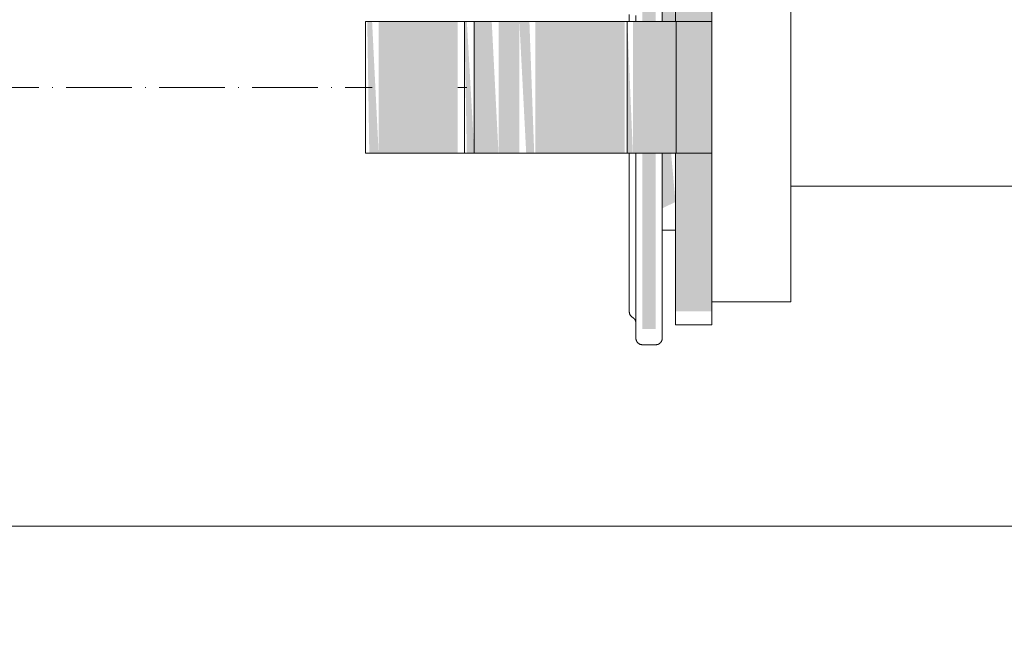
# Model space of a CAD drawing. Header units: millimetres. Extents: x 9824119 to 13672909, y -72394 to 462135.
# Tile 87 of 256: x 10119196 to 10119345, y -2659 to -2565. Entities that reach past the tile are written whole.
import ezdxf

# ---------------------------------------------------------------- set-up
doc = ezdxf.new("R2010")
doc.units = ezdxf.units.MM
doc.linetypes.add('ADSK_Осевая', pattern=[14, 10, -2, 0, -2])
doc.linetypes.add('ADSK_Скрыто', pattern=[6, 3, -3])
for name, color, linetype, lineweight in [('A-DETL-HDLN', 7, 'ADSK_Скрыто', 9), ('P-PIPE', 7, 'Continuous', 18), ('P-PIPE-CNTR', 7, 'ADSK_Осевая', 18)]:
    doc.layers.add(name, color=color, linetype=linetype, lineweight=lineweight)
doc.styles.add('ISOCPEUR', font='isocpeui.ttf')

# ---------------------------------------------------------------- blocks, each defined once
blk = doc.blocks.new('Tecofi_VPI4449-02_Затвор дисковый поворотный с ручкой - Затвор дисковый поворотный с рычагом_VPI 4449-02-V86-В_Этаж 01_Отопление')
at = {"layer": 'P-PIPE', "linetype": 'ADSK_Скрыто', "lineweight": 9, "true_color": 0x373737}
for points in [[(28570.01, -13265.84), (28570.01, -13239.19), (28568.01, -13239.19), (28568.01, -13265.84)], [(28578.51, -13265.84), (28578.51, -13241.86), (28573.01, -13241.9), (28573.01, -13265.84)], [(28571.01, -13265.84), (28573.01, -13265.84), (28572.25, -13257.5), (28571.01, -13258.53), (28571.01, -13261.67)], [(28527.01, -13285.84), (28528.01, -13285.84), (28527.01, -13265.84), (28526.28, -13265.84), (28526.59, -13285.84)], [(28528.01, -13285.84), (28540.01, -13285.84), (28540.01, -13265.84), (28528.01, -13265.84)], [(28542.51, -13285.84), (28541.38, -13265.84), (28541.01, -13265.84), (28541.38, -13285.84)], [(28543.94, -13285.84), (28543.94, -13265.84), (28542.51, -13265.84), (28542.51, -13285.84)], [(28544.25, -13285.84), (28546.18, -13285.84), (28545.15, -13265.84), (28543.94, -13265.84), (28543.94, -13285.84)], [(28546.18, -13285.84), (28549.34, -13285.84), (28549.34, -13265.84), (28546.18, -13265.84)], [(28551.59, -13285.84), (28550.86, -13265.84), (28549.34, -13265.84), (28550.38, -13285.84), (28551.27, -13285.84)], [(28551.78, -13285.84), (28565.32, -13285.84), (28565.32, -13265.84), (28551.78, -13265.84)], [(28566.55, -13285.84), (28572.35, -13285.84), (28572.35, -13265.84), (28566.55, -13265.84)], [(28570.01, -13312.48), (28570.01, -13285.84), (28568.01, -13285.84), (28568.01, -13312.48)], [(28571.01, -13294.17), (28573.01, -13293.21), (28572.35, -13285.84), (28571.01, -13285.84), (28571.01, -13293.21)], [(28578.51, -13309.81), (28578.51, -13285.84), (28573.01, -13285.84), (28573.01, -13309.78)]]:
    blk.add_hatch(color=250, dxfattribs=at).paths.add_polyline_path(points)
h = blk.add_hatch(color=250, dxfattribs=at)
h.paths.add_polyline_path([(28565.71, -13285.84), (28566.55, -13285.84), (28565.71, -13265.84)])
h.paths.add_polyline_path([(28578.51, -13285.84), (28578.51, -13265.84), (28572.35, -13265.84), (28572.35, -13285.84)])
at = {"layer": 'A-DETL-HDLN', "color": 5, "true_color": 0x0000ff}
for p, q in [((28540.97, -13265.84), (28540.72, -13265.84)), ((28540.72, -13285.84), (28540.97, -13285.84))]:
    blk.add_line(p, q, dxfattribs=at)
at = {"layer": 'A-DETL-HDLN', "color": 5, "true_color": 0x0000ff, "flags": 128}
for points in [[(28566.01, -13309.84), (28566.01, -13309.81), (28566.01, -13309.73), (28566.01, -13309.59), (28566.01, -13309.4)], [(28566.01, -13309.44), (28566.01, -13309.62), (28566.01, -13309.75), (28566.01, -13309.82), (28566.01, -13309.84)], [(28566.51, -13310.7), (28566.47, -13310.68), (28566.44, -13310.66), (28566.41, -13310.64), (28566.38, -13310.61), (28566.35, -13310.59), (28566.32, -13310.56), (28566.29, -13310.53), (28566.26, -13310.5), (28566.23, -13310.47), (28566.21, -13310.44), (28566.19, -13310.41), (28566.16, -13310.37), (28566.14, -13310.34), (28566.12, -13310.3), (28566.11, -13310.27), (28566.09, -13310.23), (28566.07, -13310.2), (28566.06, -13310.16), (28566.05, -13310.12), (28566.04, -13310.08), (28566.03, -13310.04), (28566.02, -13310), (28566.02, -13309.96), (28566.01, -13309.92), (28566.01, -13309.88), (28566.01, -13309.84), (28566.01, -13309.84)], [(28566.94, -13311.22), (28566.93, -13311.18), (28566.91, -13311.14), (28566.89, -13311.11), (28566.88, -13311.07), (28566.86, -13311.04), (28566.83, -13311), (28566.81, -13310.97), (28566.79, -13310.94), (28566.76, -13310.91), (28566.73, -13310.88), (28566.7, -13310.85), (28566.68, -13310.82), (28566.65, -13310.8), (28566.61, -13310.77), (28566.58, -13310.75), (28566.55, -13310.73), (28566.51, -13310.71), (28566.51, -13310.7)], [(28567.01, -13313.46), (28567.01, -13313.65), (28567.01, -13313.78), (28567.01, -13313.84), (28567.01, -13313.86)], [(28567.01, -13313.86), (28567.01, -13313.83), (28567.01, -13313.73), (28567.01, -13313.58), (28567.01, -13313.46)], [(28567.93, -13314.85), (28567.89, -13314.85), (28567.85, -13314.84), (28567.81, -13314.84), (28567.77, -13314.83), (28567.73, -13314.82), (28567.69, -13314.81), (28567.66, -13314.79), (28567.62, -13314.78), (28567.58, -13314.76), (28567.55, -13314.74), (28567.51, -13314.72), (28567.48, -13314.7), (28567.44, -13314.68), (28567.41, -13314.66), (28567.38, -13314.63), (28567.35, -13314.61), (28567.32, -13314.58), (28567.29, -13314.55), (28567.26, -13314.52), (28567.24, -13314.49), (28567.21, -13314.46), (28567.19, -13314.43), (28567.17, -13314.4), (28567.15, -13314.36), (28567.13, -13314.33), (28567.11, -13314.29), (28567.09, -13314.26), (28567.08, -13314.22), (28567.06, -13314.18), (28567.05, -13314.14), (28567.04, -13314.1), (28567.03, -13314.07), (28567.02, -13314.03), (28567.02, -13313.99), (28567.01, -13313.95), (28567.01, -13313.91), (28567.01, -13313.87), (28567.01, -13313.86)], [(28571.01, -13313.86), (28571.01, -13313.9), (28571, -13313.94), (28571, -13313.98), (28571, -13314.02), (28570.99, -13314.05), (28570.98, -13314.09), (28570.97, -13314.13), (28570.96, -13314.17), (28570.94, -13314.21), (28570.93, -13314.25), (28570.91, -13314.28), (28570.89, -13314.32), (28570.88, -13314.35), (28570.86, -13314.39), (28570.83, -13314.42), (28570.81, -13314.45), (28570.79, -13314.49), (28570.76, -13314.52), (28570.73, -13314.55), (28570.7, -13314.57), (28570.68, -13314.6), (28570.65, -13314.63), (28570.61, -13314.65), (28570.58, -13314.68), (28570.55, -13314.7), (28570.51, -13314.72), (28570.48, -13314.74), (28570.44, -13314.76), (28570.41, -13314.77), (28570.37, -13314.79), (28570.33, -13314.8), (28570.29, -13314.81), (28570.26, -13314.82), (28570.22, -13314.83), (28570.18, -13314.84), (28570.14, -13314.85), (28570.1, -13314.85)], [(28571.01, -13313.37), (28571.01, -13313.53), (28571.01, -13313.7), (28571.01, -13313.81), (28571.01, -13313.85)], [(28571.01, -13313.86), (28571.01, -13313.83), (28571.01, -13313.73), (28571.01, -13313.58), (28571.01, -13313.37)]]:
    blk.add_lwpolyline(points, dxfattribs=at)
at = {"layer": 'P-PIPE', "color": 5, "true_color": 0x0000ff}
for p, q in [((28573.01, -13239.84), (28573.01, -13265.84)), ((28578.51, -13265.84), (28578.51, -13239.84)), ((28590.51, -13275.84), (28590.51, -13243.34)), ((28571.01, -13254.18), (28571.01, -13265.84)), ((28526.01, -13265.84), (28526.01, -13285.84)), ((28528.01, -13265.84), (28526.01, -13265.84)), ((28526.01, -13265.84), (28526.01, -13285.84)), ((28528.01, -13265.84), (28540.01, -13265.84)), ((28541.01, -13265.84), (28540.01, -13265.84)), ((28541.01, -13285.84), (28541.01, -13265.84)), ((28541.01, -13265.84), (28542.51, -13265.84)), ((28542.51, -13265.84), (28543.94, -13265.84)), ((28542.51, -13265.84), (28542.51, -13285.84)), ((28546.18, -13265.84), (28543.94, -13265.84)), ((28546.18, -13265.84), (28549.34, -13265.84)), ((28549.34, -13265.84), (28551.78, -13265.84)), ((28551.78, -13265.84), (28565.32, -13265.84)), ((28565.25, -13265.84), (28565.81, -13265.84)), ((28566.55, -13265.84), (28565.32, -13265.84)), ((28565.71, -13265.84), (28565.71, -13285.84)), ((28566.55, -13265.84), (28572.35, -13265.84)), ((28573.1, -13265.84), (28572.35, -13265.84)), ((28572.35, -13265.84), (28578.51, -13265.84)), ((28573.1, -13265.84), (28573.06, -13265.84)), ((28573.1, -13285.84), (28573.1, -13265.84)), ((28578.51, -13265.84), (28578.51, -13285.84)), ((28590.51, -13308.34), (28590.51, -13275.84)), ((28526.01, -13285.84), (28528.01, -13285.84)), ((28540.01, -13285.84), (28528.01, -13285.84)), ((28540.01, -13285.84), (28541.01, -13285.84)), ((28542.51, -13285.84), (28541.01, -13285.84)), ((28543.94, -13285.84), (28542.51, -13285.84)), ((28543.94, -13285.84), (28546.18, -13285.84)), ((28549.34, -13285.84), (28546.18, -13285.84)), ((28551.78, -13285.84), (28549.34, -13285.84)), ((28565.32, -13285.84), (28551.78, -13285.84)), ((28565.81, -13285.84), (28565.25, -13285.84)), ((28565.32, -13285.84), (28566.55, -13285.84)), ((28572.35, -13285.84), (28566.55, -13285.84)), ((28571.01, -13285.84), (28571.01, -13297.49)), ((28578.51, -13285.84), (28572.35, -13285.84)), ((28572.35, -13285.84), (28573.1, -13285.84)), ((28573.01, -13285.84), (28573.01, -13311.83)), ((28573.06, -13285.84), (28573.1, -13285.84)), ((28578.51, -13311.83), (28578.51, -13285.84)), ((28652.48, -13290.84), (28590.51, -13290.84)), ((28571.01, -13297.49), (28573.01, -13297.49)), ((28578.51, -13308.34), (28590.51, -13308.34)), ((28573.01, -13311.83), (28578.51, -13311.83)), ((28568.01, -13314.86), (28570.01, -13314.86))]:
    blk.add_line(p, q, dxfattribs=at)
at = {"layer": 'P-PIPE', "color": 5, "true_color": 0x0000ff, "flags": 128}
for points in [[(28567.01, -13264.94), (28567.01, -13265.84)], [(28571.01, -13265.84), (28571.01, -13264.38)], [(28566.01, -13264.79), (28566.01, -13265.84)], [(28566.01, -13285.84), (28566.01, -13287.13), (28566.01, -13288.4), (28566.01, -13289.66), (28566.01, -13290.89), (28566.01, -13292.09), (28566.01, -13293.27), (28566.01, -13294.43), (28566.01, -13295.55), (28566.01, -13296.64), (28566.01, -13297.7), (28566.01, -13298.73), (28566.01, -13299.71), (28566.01, -13300.66), (28566.01, -13301.57), (28566.01, -13302.44), (28566.01, -13303.26), (28566.01, -13304.05), (28566.01, -13304.78), (28566.01, -13305.47), (28566.01, -13306.12), (28566.01, -13306.71), (28566.01, -13307.25), (28566.01, -13307.75), (28566.01, -13308.19), (28566.01, -13308.58), (28566.01, -13308.92), (28566.01, -13309.21), (28566.01, -13309.44), (28566.01, -13309.62), (28566.01, -13309.75), (28566.01, -13309.82), (28566.01, -13309.84)], [(28567.01, -13285.84), (28567.01, -13287.3), (28567.01, -13288.74), (28567.01, -13290.16), (28567.01, -13291.55), (28567.01, -13292.92), (28567.01, -13294.27), (28567.01, -13295.58), (28567.01, -13296.87), (28567.01, -13298.12), (28567.01, -13299.33), (28567.01, -13300.51), (28567.01, -13301.65), (28567.01, -13302.74), (28567.01, -13303.79), (28567.01, -13304.8), (28567.01, -13305.76), (28567.01, -13306.68), (28567.01, -13307.54), (28567.01, -13308.36), (28567.01, -13309.12), (28567.01, -13309.83), (28567.01, -13310.48), (28567.01, -13311.08), (28567.01, -13311.62), (28567.01, -13312.11), (28567.01, -13312.53), (28567.01, -13312.9), (28567.01, -13313.21), (28567.01, -13313.46), (28567.01, -13313.65), (28567.01, -13313.78), (28567.01, -13313.84), (28567.01, -13313.86)], [(28571.01, -13313.86), (28571.01, -13313.83), (28571.01, -13313.73), (28571.01, -13313.58), (28571.01, -13313.37), (28571.01, -13313.1), (28571.01, -13312.77), (28571.01, -13312.38), (28571.01, -13311.93), (28571.01, -13311.42), (28571.01, -13310.86), (28571.01, -13310.23), (28571.01, -13309.56), (28571.01, -13308.83), (28571.01, -13308.05), (28571.01, -13307.22), (28571.01, -13306.33), (28571.01, -13305.4), (28571.01, -13304.42), (28571.01, -13303.39), (28571.01, -13302.33), (28571.01, -13301.21), (28571.01, -13300.06), (28571.01, -13298.87), (28571.01, -13297.64), (28571.01, -13296.38), (28571.01, -13295.08), (28571.01, -13293.76), (28571.01, -13292.4), (28571.01, -13291.02), (28571.01, -13289.61), (28571.01, -13288.19), (28571.01, -13286.74), (28571.01, -13285.84)], [(28566.01, -13309.84), (28566.01, -13309.81), (28566.01, -13309.73), (28566.01, -13309.59), (28566.01, -13309.4), (28566.01, -13309.16), (28566.01, -13308.86), (28566.01, -13308.51), (28566.01, -13308.11), (28566.01, -13307.66), (28566.01, -13307.15), (28566.01, -13306.6), (28566.01, -13305.99), (28566.01, -13305.34), (28566.01, -13304.64), (28566.01, -13303.9), (28566.01, -13303.11), (28566.01, -13302.27), (28566.01, -13301.4), (28566.01, -13300.48), (28566.01, -13299.52), (28566.01, -13298.53), (28566.01, -13297.5), (28566.01, -13296.43), (28566.01, -13295.34), (28566.01, -13294.21), (28566.01, -13293.05), (28566.01, -13291.86), (28566.01, -13290.65), (28566.01, -13289.41), (28566.01, -13288.16), (28566.01, -13286.88)], [(28567.01, -13313.86), (28567.01, -13313.83), (28567.01, -13313.73), (28567.01, -13313.58), (28567.01, -13313.37), (28567.01, -13313.1), (28567.01, -13312.77), (28567.01, -13312.38), (28567.01, -13311.93), (28567.01, -13311.42), (28567.01, -13310.86), (28567.01, -13310.23), (28567.01, -13309.56), (28567.01, -13308.83), (28567.01, -13308.05), (28567.01, -13307.22), (28567.01, -13306.33), (28567.01, -13305.4), (28567.01, -13304.42), (28567.01, -13303.39), (28567.01, -13302.33), (28567.01, -13301.21), (28567.01, -13300.06), (28567.01, -13298.87), (28567.01, -13297.64), (28567.01, -13296.38), (28567.01, -13295.08), (28567.01, -13293.76), (28567.01, -13292.4), (28567.01, -13291.02), (28567.01, -13289.61), (28567.01, -13288.19), (28567.01, -13286.74)], [(28571.01, -13294.73), (28571.01, -13296.03), (28571.01, -13297.3), (28571.01, -13298.54), (28571.01, -13299.74), (28571.01, -13300.91), (28571.01, -13302.03), (28571.01, -13303.11), (28571.01, -13304.15), (28571.01, -13305.14), (28571.01, -13306.09), (28571.01, -13306.98), (28571.01, -13307.83), (28571.01, -13308.62), (28571.01, -13309.37), (28571.01, -13310.06), (28571.01, -13310.69), (28571.01, -13311.27), (28571.01, -13311.79), (28571.01, -13312.26), (28571.01, -13312.67), (28571.01, -13313.01), (28571.01, -13313.3), (28571.01, -13313.53), (28571.01, -13313.7), (28571.01, -13313.81), (28571.01, -13313.85)], [(28566.51, -13310.7), (28566.47, -13310.68), (28566.44, -13310.66), (28566.41, -13310.64), (28566.38, -13310.61), (28566.35, -13310.59), (28566.32, -13310.56), (28566.29, -13310.53), (28566.26, -13310.5), (28566.23, -13310.47), (28566.21, -13310.44), (28566.19, -13310.41), (28566.16, -13310.37), (28566.14, -13310.34), (28566.12, -13310.3), (28566.11, -13310.27), (28566.09, -13310.23), (28566.07, -13310.2), (28566.06, -13310.16), (28566.05, -13310.12), (28566.04, -13310.08), (28566.03, -13310.04), (28566.02, -13310), (28566.02, -13309.96), (28566.01, -13309.92), (28566.01, -13309.88), (28566.01, -13309.84), (28566.01, -13309.84)], [(28567.01, -13311.57), (28567.01, -13311.53), (28567, -13311.49), (28567, -13311.45), (28567, -13311.41), (28566.99, -13311.37), (28566.98, -13311.33), (28566.97, -13311.29), (28566.96, -13311.25), (28566.94, -13311.22), (28566.93, -13311.18), (28566.91, -13311.14), (28566.89, -13311.11), (28566.88, -13311.07), (28566.86, -13311.04), (28566.83, -13311), (28566.81, -13310.97), (28566.79, -13310.94), (28566.76, -13310.91), (28566.73, -13310.88), (28566.7, -13310.85), (28566.68, -13310.82), (28566.65, -13310.8), (28566.61, -13310.77), (28566.58, -13310.75), (28566.55, -13310.73), (28566.51, -13310.71), (28566.51, -13310.7)], [(28568.01, -13314.86), (28567.97, -13314.86), (28567.93, -13314.85), (28567.89, -13314.85), (28567.85, -13314.84), (28567.81, -13314.84), (28567.77, -13314.83), (28567.73, -13314.82), (28567.69, -13314.81), (28567.66, -13314.79), (28567.62, -13314.78), (28567.58, -13314.76), (28567.55, -13314.74), (28567.51, -13314.72), (28567.48, -13314.7), (28567.44, -13314.68), (28567.41, -13314.66), (28567.38, -13314.63), (28567.35, -13314.61), (28567.32, -13314.58), (28567.29, -13314.55), (28567.26, -13314.52), (28567.24, -13314.49), (28567.21, -13314.46), (28567.19, -13314.43), (28567.17, -13314.4), (28567.15, -13314.36), (28567.13, -13314.33), (28567.11, -13314.29), (28567.09, -13314.26), (28567.08, -13314.22), (28567.06, -13314.18), (28567.05, -13314.14), (28567.04, -13314.1), (28567.03, -13314.07), (28567.02, -13314.03), (28567.02, -13313.99), (28567.01, -13313.95), (28567.01, -13313.91), (28567.01, -13313.87), (28567.01, -13313.86)], [(28571.01, -13313.86), (28571.01, -13313.9), (28571, -13313.94), (28571, -13313.98), (28571, -13314.02), (28570.99, -13314.05), (28570.98, -13314.09), (28570.97, -13314.13), (28570.96, -13314.17), (28570.94, -13314.21), (28570.93, -13314.25), (28570.91, -13314.28), (28570.89, -13314.32), (28570.88, -13314.35), (28570.86, -13314.39), (28570.83, -13314.42), (28570.81, -13314.45), (28570.79, -13314.49), (28570.76, -13314.52), (28570.73, -13314.55), (28570.7, -13314.57), (28570.68, -13314.6), (28570.65, -13314.63), (28570.61, -13314.65), (28570.58, -13314.68), (28570.55, -13314.7), (28570.51, -13314.72), (28570.48, -13314.74), (28570.44, -13314.76), (28570.41, -13314.77), (28570.37, -13314.79), (28570.33, -13314.8), (28570.29, -13314.81), (28570.26, -13314.82), (28570.22, -13314.83), (28570.18, -13314.84), (28570.14, -13314.85), (28570.1, -13314.85), (28570.06, -13314.85), (28570.02, -13314.86), (28570.01, -13314.86)]]:
    blk.add_lwpolyline(points, dxfattribs=at)

msp = doc.modelspace()

# ---------------------------------------------------------------- linework, layer by layer
at = {"layer": 'P-PIPE', "color": 5, "true_color": 0x0000ff}
msp.add_line((10119011.63, -2642.08), (10119409.38, -2642.08), dxfattribs=at)
at = {"layer": 'P-PIPE-CNTR', "color": 5, "true_color": 0x0000ff}
for p, q in [((10119048, -2575.58), (10119249.5, -2575.58)), ((10119262.5, -2575.58), (10119263.88, -2575.58))]:
    msp.add_line(p, q, dxfattribs=at)

# ---------------------------------------------------------------- block references
at = {"layer": 'A-DETL-HDLN', "color": 5, "true_color": 0x0000ff}
msp.add_blockref('Tecofi_VPI4449-02_Затвор дисковый поворотный с ручкой - Затвор дисковый поворотный с рычагом_VPI 4449-02-V86-В_Этаж 01_Отопление', (10090722.49, 10700.26), dxfattribs=at)

# ---------------------------------------------------------------- texts
at = {"char_height": 300, "attachment_point": 1, "style": 'ISOCPEUR'}
for s, insert, width in [('\\pi13638.10589;{\\fISOCPEUR|b0|i0|c204|p34;\\H1.66667x;\\L\\C7;\\P\\pi10874.35036;\\H1.1x;Общие указания\\l\\P\\pi13638.10589;\\P\\pi-900,l1200,t1200;\\H0.72727x;1.^IПроект выполнен на основании задания заказчика и задания на проектирование архитектурно-строительных чертежей.\\P2.^IПроект соответствует действующим нормам :\\P\\pl900,t900;\\fSymbol|b0|i0|c2|p18;·^I\\fISOCPEUR|b0|i0|c204|p34;КМК 2. 04.05-97* "Отопление, вентиляция и кондиционирование воздуха".\\P\\fSymbol|b0|i0|c2|p18;·^I\\fISOCPEUR|b0|i0|c204|p34;ШНК 2.08.02-09* "Общественные здания и сооружение" \\P\\fSymbol|b0|i0|c2|p18;·^I\\fISOCPEUR|b0|i0|c204|p34;КМК 2.01.01-94 "Климатические и физико-геологические данные для проектирования".\\P\\fSymbol|b0|i0|c2|p18;·^I\\fISOCPEUR|b0|i0|c204|p34;КМК 2.01.04-97* "Строительная теплотехника".\\P\\fSymbol|b0|i0|c2|p18;·^I\\fISOCPEUR|b0|i0|c204|p34;ГОСТ 21.602-2003 "Правила выполнения рабочей документации отопления, вентиляции и кондиционирования".\\P\\fSymbol|b0|i0|c2|p18;·^I\\fISOCPEUR|b0|i0|c204|p34;ШНК \\fISOCPEUR|b0|i0|c186|p34;2.01.02-04\\fISOCPEUR|b0|i0|c204|p34; - \\fISOCPEUR|b0|i0|c186|p34;"\\fISOCPEUR|b0|i0|c204|p34;Пожарная безопасность зданий и сооружений\\fISOCPEUR|b0|i0|c186|p34;"\\fISOCPEUR|b0|i0|c204|p34;;\\P\\pl1200,t1200;3.^I  Расчетные параметры наружного воздуха для проектирования отопления, вентиляции и кондиционирования воздуха приняты по КМК 2.01.01-94.\\P\\pi-300,l300,tz;      Для проектирования отопления, вентиляции и кондиционирования воздуха: \\P\\pl1500,t1500;-^IХолодный  период  года Тн\\fISOCPEUR|b0|i0|c186|p34;=-14.0°C\\fISOCPEUR|b0|i0|c204|p34;; I=-12,4 кДж/кг (Парам. Б);\\P-^IТеплый  период  года Тн=33°C; I=55,7 кДж/кг  (Парам. А);\\P-^IТеплый  период  года Тн=37,5°C; I=65,2 кДж/кг (Парам. Б);\\P-^IСкорость ветра  - V=1,6 м/сек - холодный период;\\P-^IСкорость ветра  - V=1,9 м/сек - теплый  период;\\P-^IПродолжительность отопительного периода  Zот.пер.=129суток;\\P-^IСредняя температура отопительного периода  tот.пер.=2,7°C;\\P-^IБарометрическое давление в районе строительства Рбар=950 Гпа.\\P\\pi600,l0,tz;\\P\\pi11458.1097;\\LТЕПЛОСНАБЖЕНИЕ\\P\\pi13638.10589;\\l\\P\\pi0;\\C0;В качестве источника тепла выбран установленный во дворе здания тепловой насос, рассчитанный на работу в температурном режиме 40–30 °C.^J^JСистема отопления спроектирована как двухтрубная, в ней используются напольный фанкойл.\\P^JОсновным источником тепла является тепловой насос. \\P^JОсновное охлаждение осуществляется с помощью\\Pтепловых насосов. Для отвода конденсата, образующегося в фанкойлах, предусмотрены дренажные трубы. Основные водосточные и обратные трубы выполнены из полипропилена. \\P\\pi600;^JОсновные подающие и обратные трубы выполнены из полипропилена. Слив воды из системы осуществляется через регулировочный узел. Для снижения теплопотерь через трубы выполнены работы по теплоизоляции.\\C7; \\P\\pi12278.10827;\\LОТОПЛЕНИЕ\\l\\P\\pi0;  Для достижения  комфортных условий в зимнее время и компенсации теплопотерь в помещениях установлены \\C0;фанкойл\\C7;ы обеспечивающие в помещениях нормируемую температуру воздуха:\\P\\pi-300,l1500,t1500;-^IКабинет врача +20°C.\\P-^IЗал       +22°C.\\P-^IФизиотерапия     +21°C.\\P\\pi0,l0,tz;   На каждом приборе предусматривается устанавка термостатического клапана и запорного крана. Рекомендуется применить трубопроводы стабильные полипропиленовые. Система теплоснабжения \\C0;фанкойл\\C7;ов двухтрубная с принудительной циркуляцией, горизонтальная. Удаление воздуха осуществляется из воздухоспускных кранов установленных в \\C0;фанкойл\\C7;ах. Все монтажные и наладочные работы проводить в соответствии с нормативными документами и инструкциям фирм-изготовителя.}', (9986122.19, 27067.08), 27276.2118), ('{\\fISOCPEUR|b0|i0|c204|p34;\\C7;^I\\A1;\\L\\P\\pi10515.36534;\\H1.33333x;ВЕНТИЛЯЦИЯ\\P\\pi0;\\l^IВ здании предусмотрена приточно-вытяжная вентиляция с естественным и \\Pмеханическим побуждением, для функционально различных и конструктивно раздельных групп \\Pпомещений.   ^I  \\P^IТакже предусматривается естественная вентиляция с удалением и поступлением воздуха через окна и двери.\\P^IУдаление воздуха из помещений производится с помощью вытяжных решеток.\\P^IМатериал воздуховодов - тонколистовая оцинкованная сталь по ГОСТ 14918-80.\\P^IВоздуховоды систем вытяжной вентиляции выполняются класса "Н" (нормально плотный).\\P^IМонтаж систем вентиляции выполнить в соответствии с \\A0;КМК 3.05.01.-9\\A1;7\\P\\A0;\\L\\P\\pi12075.36144;\\P\\pi7995.37164;ПРИМЕЧАНИЯ (ТЕПЛОСНАБЖЕНИЕ)\\P\\pi-900,l900,t900;\\l1.^IЧертеж читать совместно со спецификацией и с другими разделами проекта.\\P2.^IМонтаж оборудования и трубопроводов производить в соответствии с местными \\P\\pi0;действующими нормами и правилами, и требованиями завода-изготовителя оборудования.\\P\\pi-900;3.^IТрубопроводы системы теплоснабжения радиаторов приняты полипропиленовыми.\\P4.^IНа планах и схемах указаны наружный диаметр и толщина стенки полипропиленовых \\P\\pi0;трубопроводов.\\P\\pi-900;5.^IПриборы и трубопроводы нанесены условно.\\P6.^IУклон трубопроводов выполнить согласно схемам в сторону ближайшего вертикального \\P\\pi0;стояка.\\P\\pi-900;7.^IВсе отметки указаны от уровня пола этажа. \\P8.^IКрепить трубу в штробе каждые 2 метра.\\P9.^IТрубопроводы отопления, прокладываемые в полу покрыть трубчатой тепловой изоляцией \\P\\pi0;из вспученного полителена "Isocom" толщиной 9 мм.\\P\\pi-900;10.^IДиаметры запорно-регулирующей арматуры и фильтров соответствуют диаметру \\P\\pi0;трубопроводов, если не указано иное.\\P\\pi3390,l600,tz;\\P\\pi5455.37799,l0;\\LПРИМЕЧАНИЯ (ВЕНТИЛЯЦИЯ И КОНДИЦИОНИРОВАНИЕ)\\l\\P\\pi-900,l900,t900;1.^IВентиляционные системы показаны условно.\\P2.^IЧертеж читать совместно со спецификацией и остальными разделами проекта \\P3.^IВсе неплотности при пересечении инженерными коммуникациями огнестойких стен, \\P\\pi0;перекрытий и перегородок заделать материалами, соответствующими по степени \\Pогнестойкости пересекаемым ограждениям.\\P\\pi-900;4.^IВ сан-узлах двери не оборудованные переточными решетками, предусмотреть с \\P\\pi0;подрезкой дверного полотна, высота щели не менее 20 мм. Если конструкция дверей не \\Pпозволяет предусмотреть щели в нижней части, то необходимо выполнить установку \\Pжалюзийной решетки в нижней половине двери.\\P\\pi-900;5.^IРазместить все приборы для измерения температуры, давления и скорости потока в \\P\\pi0;доступных местах с прямыми секциями труб или воздуховодов наверху или внизу, \\Pсогласно рекомендациям завода изготовителя для точности показаний.\\P\\pi-900;6.^IУстановить расположение диффузоров, отдушин и вентиляционных решеток согласно \\P\\pi0;архитектурным планам потолка, освещения и другим деталям/узлам потолка и \\Pвыполнить незначительные изменения для обеспечения соответствия.\\P\\pi-900;7.^IМонтаж оборудования выполнить в соответствии с местными нормами и правилами, а \\P\\pi0;так же требованиями завода-изготовителя оборудования \\P\\pi-900;8.^IВсе отметки оборудований даны от пола этажа.\\P}', (10015733.61, 26003.42), 24350.7239)]:
    msp.add_mtext(s, dxfattribs=dict(at, insert=insert, width=width))

doc.saveas('drawing.dxf')
